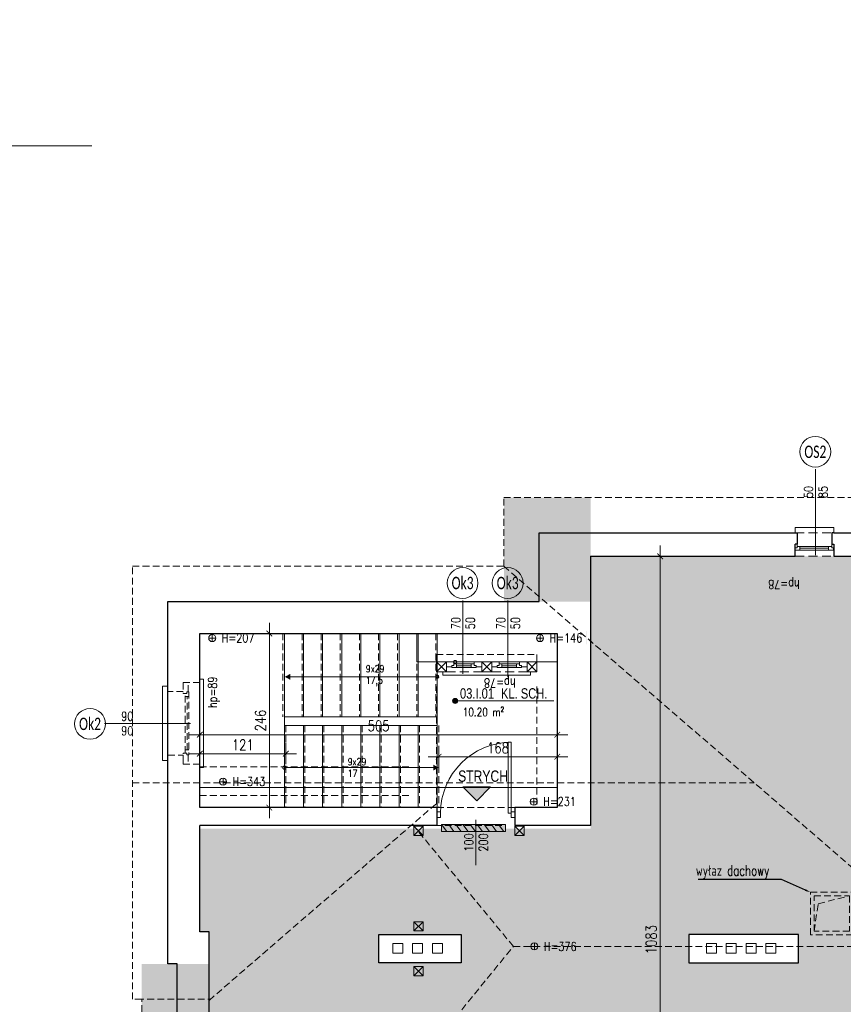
# Model space of a CAD drawing. Header units: millimetres. Extents: x 284606 to 569416, y -192995 to -95103.
# Tile 76 of 178: x 297369 to 298533, y -109599 to -108209. Entities that reach past the tile are written whole.
import ezdxf
from ezdxf import colors
from ezdxf.entities.mleader import LeaderData, LeaderLine
from ezdxf.enums import TextEntityAlignment as Align
from ezdxf.math import Vec2, Vec3

# ---------------------------------------------------------------- set-up
doc = ezdxf.new("R2010")
doc.units = ezdxf.units.MM
doc.linetypes.add('HIDDEN', pattern=[9.525, 6.35, -3.175])
doc.layers.get('0').update_dxf_attribs({"lineweight": 0})
for name, color, linetype, lineweight in [('!STR_Elewacje 0.05', 8, 'Continuous', 5), ('!STR_Konstrukcja 0.20', 200, 'Continuous', 20), ('!STR_Konstrukcja 0.30', 64, 'Continuous', 30), ('!STR_Ocieplenie 0.05', 1, 'Continuous', 5), ('!STR_Opisy 0.09', 8, 'Continuous', 9), ('!STR_Przerywana 0.09', 8, 'HIDDEN', 9), ('!STR_Stolarka drzwiowa', 30, 'Continuous', 15), ('!STR_Stolarka okienna', 72, 'Continuous', 15), ('!STR_Wymiarowanie', 254, 'Continuous', 9), ('EKO Opisy 0.09', 8, 'Continuous', 9)]:
    doc.layers.add(name, color=color, linetype=linetype, lineweight=lineweight)
for name, color, linetype, lineweight, true_color in [('!STR_Kreskowanie ścian', 7, 'Continuous', 5, 0xa6a6a6), ('!STR_opaski okien', 7, 'Continuous', 5, 0xf7e5df), ('!STR_Wentylacja', 7, 'Continuous', 15, 0x3399ff)]:
    doc.layers.add(name, color=color, linetype=linetype, lineweight=lineweight, true_color=true_color)
doc.layers.add('!STR_Obrysy pomieszczeń', color=215, linetype='Continuous', lineweight=9, plot=False)
doc.styles.add('1_50', font='txt', dxfattribs={"width": 0.8})
doc.styles.add('AB_Arial', font='NirmalaS.ttf')
doc.styles.add('EKO 1-10', font='romans.shx', dxfattribs={"width": 0.8, "height": 15})
doc.styles.add('EKO 1-5', font='romans.shx', dxfattribs={"width": 0.8, "height": 10})
doc.styles.add('EKO CM 1-50', font='calibri.ttf', dxfattribs={"width": 0.8, "height": 12.5})
doc.styles.add('j-romans', font='romans.shx', dxfattribs={"width": 0.7})
doc.dimstyles.new('EKO wymiar 1-10', dxfattribs={"dimtxt": 15, "dimasz": 8, "dimexe": 15, "dimexo": 15, "dimgap": 5, "dimtad": 1, "dimdec": 0, "dimtxsty": 'EKO 1-10', "dimblk": 'ARCHTICK', "dimcen": 10, "dimdle": 15, "dimclrd": 256, "dimclre": 256, "dimclrt": 256, "dimazin": 2, "dimtfac": 1, "dimtdec": 0, "dimtmove": 2, "dimatfit": 3, "dimldrblk": 'ARCHTICK', "dimfxl": 15, "dimfxlon": 1, "dimlwd": -1, "dimlwe": -1, "dimarcsym": 0})

# ---------------------------------------------------------------- blocks, each defined once
blk = doc.blocks.new('wysokosc2')
at = {"ltscale": 2}
for points in [[(-5.1, 0), (5, 0)], [(0, 5.1), (0, -5.1)]]:
    blk.add_lwpolyline(points, dxfattribs=at)
blk.add_circle((0, 0), 5.03, dxfattribs=at)
at = {"ltscale": 2, "style": 'EKO 1-5', "width": 0.8}
blk.add_attdef('WYS', (13.3, -6), '', height=12.5, dxfattribs=at)
blk = doc.blocks.new('NR MIESZ')
h = blk.add_hatch(color=256)
h.dxf.hatch_style = 1
h.paths.add_polyline_path([(-24.5, -24.5), (0, 0), (24.5, -24.5)])
blk.add_lwpolyline([(-24.5, -24.5), (0, 0), (24.5, -24.5), (-24.5, -24.5)])
at = {"ltscale": 1.5, "style": 'AB_Arial', "width": 0.8}
for p in [(-33.2, -50.6), (-33.2, -83)]:
    blk.add_attdef('NR_POM.', p, '', height=20, rotation=0, dxfattribs=at)
blk = doc.blocks.new('_ArchTick')
at = {"color": 0, "linetype": 'ByBlock', "const_width": 0.15}
blk.add_lwpolyline([(-0.5, -0.5), (0.5, 0.5)], dxfattribs=at)
blk = doc.blocks.new('*D615')
at = {"layer": '!STR_Wymiarowanie', "ltscale": 1.5, "transparency": 16777216}
for p, q in [((297722.1, -109060.7), (297722.1, -109336.7)), ((297707.1, -109075.7), (297737.1, -109075.7)), ((297707.1, -109321.7), (297737.1, -109321.7))]:
    blk.add_line(p, q, dxfattribs=at)
at = {"layer": 'Defpoints', "color": 0, "ltscale": 1.5, "transparency": 16777216}
for p in [(297623.9, -109075.7), (297623.9, -109321.7), (297722.1, -109321.7)]:
    blk.add_point(p, dxfattribs=at)
at = {"layer": '!STR_Wymiarowanie', "ltscale": 1.5, "transparency": 16777216, "xscale": 8, "yscale": 8, "zscale": 8}
for p, rotation in [((297722.1, -109075.7), 90), ((297722.1, -109321.7), 270)]:
    blk.add_blockref('_ArchTick', p, dxfattribs=dict(at, rotation=rotation))
at = {"layer": '!STR_Wymiarowanie', "ltscale": 1.5, "transparency": 16777216, "insert": (297709.6, -109198.7), "char_height": 15, "attachment_point": 5, "rotation": 90, "style": 'EKO 1-10'}
blk.add_mtext('246', dxfattribs=at)
blk = doc.blocks.new('*D616')
at = {"layer": '!STR_Wymiarowanie', "ltscale": 1.5, "transparency": 16777216}
for p, q in [((297623.9, -109233.7), (297623.9, -109203.7)), ((298128.9, -109233.7), (298128.9, -109203.7)), ((297608.9, -109218.7), (298143.9, -109218.7))]:
    blk.add_line(p, q, dxfattribs=at)
at = {"layer": 'Defpoints', "color": 0, "ltscale": 1.5, "transparency": 16777216}
for p in [(298128.9, -109218.7), (297623.9, -109321.7), (298128.9, -109321.7)]:
    blk.add_point(p, dxfattribs=at)
at = {"layer": '!STR_Wymiarowanie', "ltscale": 1.5, "transparency": 16777216, "xscale": 8, "yscale": 8, "zscale": 8, "rotation": 180}
blk.add_blockref('_ArchTick', (297623.9, -109218.7), dxfattribs=at)
at = {"layer": '!STR_Wymiarowanie', "ltscale": 1.5, "transparency": 16777216, "xscale": 8, "yscale": 8, "zscale": 8}
blk.add_blockref('_ArchTick', (298128.9, -109218.7), dxfattribs=at)
at = {"layer": '!STR_Wymiarowanie', "ltscale": 1.5, "transparency": 16777216, "insert": (297876.4, -109206.2), "char_height": 15, "attachment_point": 5, "style": 'EKO 1-10'}
blk.add_mtext('505', dxfattribs=at)
blk = doc.blocks.new('*D617')
at = {"layer": '!STR_Wymiarowanie', "ltscale": 1.5, "transparency": 16777216}
for p, q in [((297961.3, -109264.8), (297961.3, -109234.8)), ((298128.9, -109264.8), (298128.9, -109234.8)), ((297946.3, -109249.8), (298143.9, -109249.8))]:
    blk.add_line(p, q, dxfattribs=at)
at = {"layer": 'Defpoints', "color": 0, "ltscale": 1.5, "transparency": 16777216}
for p in [(298128.9, -109249.8), (297961.3, -109321.7), (298128.9, -109321.7)]:
    blk.add_point(p, dxfattribs=at)
at = {"layer": '!STR_Wymiarowanie', "ltscale": 1.5, "transparency": 16777216, "xscale": 8, "yscale": 8, "zscale": 8, "rotation": 180}
blk.add_blockref('_ArchTick', (297961.3, -109249.8), dxfattribs=at)
at = {"layer": '!STR_Wymiarowanie', "ltscale": 1.5, "transparency": 16777216, "xscale": 8, "yscale": 8, "zscale": 8}
blk.add_blockref('_ArchTick', (298128.9, -109249.8), dxfattribs=at)
at = {"layer": '!STR_Wymiarowanie', "ltscale": 1.5, "transparency": 16777216, "insert": (298045.1, -109237.3), "char_height": 15, "attachment_point": 5, "style": 'EKO 1-10'}
blk.add_mtext('168', dxfattribs=at)
blk = doc.blocks.new('*D618')
at = {"layer": '!STR_Wymiarowanie', "ltscale": 1.5, "transparency": 16777216}
for p, q in [((297623.9, -109260.5), (297623.9, -109230.5)), ((297745.3, -109260.5), (297745.3, -109230.5)), ((297760.3, -109245.5), (297608.9, -109245.5))]:
    blk.add_line(p, q, dxfattribs=at)
at = {"layer": 'Defpoints', "color": 0, "ltscale": 1.5, "transparency": 16777216}
for p in [(297623.9, -109245.5), (297623.9, -109321.7), (297745.3, -109321.7)]:
    blk.add_point(p, dxfattribs=at)
at = {"layer": '!STR_Wymiarowanie', "ltscale": 1.5, "transparency": 16777216, "xscale": 8, "yscale": 8, "zscale": 8, "rotation": 180}
blk.add_blockref('_ArchTick', (297623.9, -109245.5), dxfattribs=at)
at = {"layer": '!STR_Wymiarowanie', "ltscale": 1.5, "transparency": 16777216, "xscale": 8, "yscale": 8, "zscale": 8}
blk.add_blockref('_ArchTick', (297745.3, -109245.5), dxfattribs=at)
at = {"layer": '!STR_Wymiarowanie', "ltscale": 1.5, "transparency": 16777216, "insert": (297684.6, -109233), "char_height": 15, "attachment_point": 5, "style": 'EKO 1-10'}
blk.add_mtext('121', dxfattribs=at)
blk = doc.blocks.new('*U846')
at = {"layer": '!STR_Opisy 0.09', "linetype": 'Continuous'}
blk.add_line((0, -153.5), (0, -32.2), dxfattribs=at)
at = {"layer": '!STR_Opisy 0.09', "linetype": 'Continuous', "style": 'EKO 1-5', "width": 0.8}
blk.add_attdef('HP=', (21.5, 5.3), '', height=12.5, rotation=180, dxfattribs=at)
at = {"layer": '!STR_Opisy 0.09', "ltscale": 0.7, "style": 'EKO 1-5', "width": 0.8}
blk.add_attdef('WYS', text='', height=12.5, rotation=270, dxfattribs=at).set_placement((-10.5, -121.4), align=Align.MIDDLE_CENTER)
at = {"layer": '!STR_Opisy 0.09', "linetype": 'Continuous', "style": 'EKO 1-5', "width": 0.8}
blk.add_attdef('SZER', text='', height=12.5, rotation=270, dxfattribs=at).set_placement((0, -121.4), align=Align.BOTTOM_CENTER)
blk = doc.blocks.new('*U506')
at = {"ltscale": 0.3}
blk.add_hatch(color=256, dxfattribs=at).paths.add_polyline_path([(-0.9, 50, 1), (6.8, 50, 1)])
at = {"ltscale": 1.5}
blk.add_line((17.6, 50), (154.6, 50), dxfattribs=at)
at = {"ltscale": 0.3}
blk.add_lwpolyline([(17.6, 50), (3, 50)], dxfattribs=at)
blk.add_circle((3, 50), 3.86, dxfattribs=at)
at = {"ltscale": 1.5, "width": 0.8}
for tag, p, height, style in [('NR_POM.', (10.5, 53.4), 16, 'AB_Arial'), ('NAZWA_POMIESZCZENIA', (66.9, 53.4), 16, 'AB_Arial'), ('POSADZKA', (9.1, 4), 12.5, 'EKO 1-5')]:
    blk.add_attdef(tag, p, '', height=height, rotation=0, dxfattribs=dict(at, style=style))
at = {"ltscale": 1.5, "style": 'EKO 1-5', "width": 0.8}
blk.add_attdef('POWIERZCHNIA', text='', height=12.5, rotation=0, dxfattribs=at).set_placement((78.1, 22.9), align=Align.BOTTOM_RIGHT)
blk = doc.blocks.new('WYŁAZ NA DACH')
at = {"layer": '!STR_Przerywana 0.09', "ltscale": 1.5}
for points in [[(0, 60), (60, 60), (60, 0), (0, 0)], [(5, 55), (55, 55), (55, 5), (5, 5)]]:
    blk.add_lwpolyline(points, close=True, dxfattribs=at)
blk.add_lwpolyline([(5, 5), (10.9, 43.9), (55, 55)], dxfattribs=at)
blk = doc.blocks.new('*U1035')
at = {"layer": '!STR_Opisy 0.09', "linetype": 'Continuous'}
blk.add_line((-50, -9.4), (-50, -73.6), dxfattribs=at)
at = {"layer": '!STR_Stolarka drzwiowa'}
for points in [[(0, 0), (0, 100), (-4.4, 100), (-4.4, 0)], [(-100, -6.2), (-105, -6.2), (-105, 1.8), (-100, 1.8)], [(5, -6.2), (0, -6.2), (0, 1.8), (5, 1.8)]]:
    blk.add_lwpolyline(points, close=True, dxfattribs=at)
blk.add_arc((0, 0), 100, 90, 180, dxfattribs=at)
at = {"layer": '!STR_Opisy 0.09', "linetype": 'Continuous', "style": 'EKO 1-10', "width": 0.8}
blk.add_attdef('SZER', text='', height=12.5, rotation=90, dxfattribs=at).set_placement((-50, -41.5), align=Align.BOTTOM_CENTER)
at = {"layer": '!STR_Opisy 0.09', "ltscale": 0.7, "style": 'EKO 1-10', "width": 0.8}
blk.add_attdef('WYS', text='', height=12.5, rotation=90, dxfattribs=at).set_placement((-39.5, -41.5), align=Align.MIDDLE_CENTER)
blk = doc.blocks.new('*D608')
at = {"layer": '!STR_Wymiarowanie', "ltscale": 1.5, "transparency": 16777216}
for p, q in [((298274.1, -108951.7), (298274.1, -110064.7)), ((298259.1, -108966.7), (298289.1, -108966.7)), ((298274.1, -110049.7), (298259.1, -110049.7))]:
    blk.add_line(p, q, dxfattribs=at)
at = {"layer": 'Defpoints', "color": 0, "ltscale": 1.5, "transparency": 16777216}
for p in [(298175.9, -108966.7), (298274.1, -110049.7), (298285.7, -110049.7)]:
    blk.add_point(p, dxfattribs=at)
at = {"layer": '!STR_Wymiarowanie', "ltscale": 1.5, "transparency": 16777216, "xscale": 8, "yscale": 8, "zscale": 8}
for p, rotation in [((298274.1, -108966.7), 90), ((298274.1, -110049.7), 270)]:
    blk.add_blockref('_ArchTick', p, dxfattribs=dict(at, rotation=rotation))
at = {"layer": '!STR_Wymiarowanie', "ltscale": 1.5, "transparency": 16777216, "insert": (298261.6, -109508.2), "char_height": 15, "attachment_point": 5, "rotation": 90, "style": 'EKO 1-10'}
blk.add_mtext('1083', dxfattribs=at)
blk = doc.blocks.new('*U183')
at = {"layer": '!STR_Opisy 0.09', "linetype": 'Continuous'}
blk.add_line((0, 32.1), (0, -89.2), dxfattribs=at)
at = {"layer": '!STR_Opisy 0.09', "linetype": 'Continuous', "style": 'EKO 1-5', "width": 0.8}
blk.add_attdef('SZER', text='', height=12.5, rotation=270, dxfattribs=at).set_placement((0, 0), align=Align.BOTTOM_CENTER)
at = {"layer": '!STR_Opisy 0.09', "ltscale": 0.7, "style": 'EKO 1-5', "width": 0.8}
blk.add_attdef('WYS', text='', height=12.5, rotation=270, dxfattribs=at).set_placement((-10.5, 0), align=Align.MIDDLE_CENTER)
at = {"layer": '!STR_Opisy 0.09', "linetype": 'Continuous', "style": 'EKO 1-5', "width": 0.8}
blk.add_attdef('HP=', (22.5, -124.5), '', height=12.5, rotation=180, dxfattribs=at)
blk = doc.blocks.new('*U840')
at = {"layer": '!STR_Opisy 0.09', "linetype": 'Continuous'}
blk.add_line((0, 32.1), (0, -76.1), dxfattribs=at)
at = {"layer": '!STR_Opisy 0.09', "linetype": 'Continuous', "style": 'EKO 1-5', "width": 0.8}
blk.add_attdef('SZER', text='', height=12.5, rotation=270, dxfattribs=at).set_placement((0, 0), align=Align.BOTTOM_CENTER)
at = {"layer": '!STR_Opisy 0.09', "ltscale": 0.7, "style": 'EKO 1-5', "width": 0.8}
blk.add_attdef('WYS', text='', height=12.5, rotation=270, dxfattribs=at).set_placement((-10.5, 0), align=Align.MIDDLE_CENTER)
at = {"layer": '!STR_Opisy 0.09', "linetype": 'Continuous', "style": 'EKO 1-5', "width": 0.8}
blk.add_attdef('HP=', (-10.8, -78.3), '', height=12.5, rotation=180, dxfattribs=at)
blk = doc.blocks.new('mur pruski')
at = {"layer": '!STR_Ocieplenie 0.05', "ltscale": 1.5}
blk.add_lwpolyline([(0, 20), (20, 20), (20, 0), (0, 0)], close=True, dxfattribs=at)
blk.add_lwpolyline([(0, 20), (20, 0), (20, 20), (0, 0)], dxfattribs=at)
blk = doc.blocks.new('*U841')
at = {"layer": '!STR_Opisy 0.09', "linetype": 'Continuous'}
blk.add_line((0, 32.1), (0, -71.5), dxfattribs=at)
at = {"layer": '!STR_Opisy 0.09', "linetype": 'Continuous', "style": 'EKO 1-5', "width": 0.8}
blk.add_attdef('SZER', text='', height=12.5, rotation=270, dxfattribs=at).set_placement((0, 0), align=Align.BOTTOM_CENTER)
at = {"layer": '!STR_Opisy 0.09', "ltscale": 0.7, "style": 'EKO 1-5', "width": 0.8}
blk.add_attdef('WYS', text='', height=12.5, rotation=270, dxfattribs=at).set_placement((-10.5, 0), align=Align.MIDDLE_CENTER)
at = {"layer": '!STR_Opisy 0.09', "linetype": 'Continuous', "style": 'EKO 1-5', "width": 0.8}
blk.add_attdef('HP=', (-10.8, -60.8), '', height=12.5, rotation=180, dxfattribs=at)
blk = doc.blocks.new('KÓLKO')
at = {"layer": '!STR_Opisy 0.09'}
blk.add_circle((0, -15.51), 15.51, dxfattribs=at)
at = {"layer": '!STR_Opisy 0.09', "style": 'EKO 1-10', "width": 0.8}
blk.add_attdef('NR', text='', height=15, dxfattribs=at).set_placement((0, -15.51), align=Align.MIDDLE_CENTER)

msp = doc.modelspace()

# ---------------------------------------------------------------- hatches: boundary and pattern name
at = {"layer": '!STR_Kreskowanie ścian', "ltscale": 1.5}
h = msp.add_hatch(dxfattribs=at)
h.set_pattern_fill('AR-B88', color=256, scale=0.1, angle=90)
h.set_pattern_definition([(90, (10593.899, -844.547), (-20.32, 1e-15), []), (180, (10593.899, -844.547), (-20.32, -10.16), [20.32, -20.32])])
h.paths.add_polyline_path([(297592, -109542.4), (297579, -109542.4), (297541.9, -109542.4), (297541.9, -110138.3), (297592, -110088.3)])
h.paths.add_polyline_path([(297637, -109542.4), (297592, -109542.4), (297592, -110088.3), (297637, -110043.3)])
h.paths.add_polyline_path([(298061.7, -110094.7), (298016.7, -110094.7), (298016.7, -110088.7), (298016.7, -110088.7), (297966.7, -110138.7), (297966.7, -110144.7), (298061.7, -110144.7)])
h.paths.add_polyline_path([(298061.7, -110049.7), (298061.7, -110043.7), (298061.7, -110046.7), (298016.7, -110088.7), (298016.7, -110088.7), (298016.7, -110094.7), (298061.7, -110094.7)])
h.paths.add_polyline_path([(299484.3, -108946.8), (299439.3, -108991.8), (299439.3, -110043.7), (299484.3, -110088.7)])
h.paths.add_polyline_path([(299534.3, -108896.9), (299484.3, -108946.8), (299484.3, -110088.7), (299534.3, -110138.7)])
h.paths.add_polyline_path([(298103.5, -108933.8), (298176, -108933.8), (298176, -108883.8), (298053.5, -108883.8), (298053.5, -109030.7), (298103.4, -109030.7)])
h.paths.add_polyline_path([(298176, -108933.8), (298103.5, -108933.8), (298103.4, -109030.7), (298163.4, -109030.7), (298176, -109030.7)], flags=17)
h.paths.add_polyline_path([(299005.9, -108946.8), (299006, -108946.8), (299006, -108933.8), (298919, -108933.8), (298919, -108978.8), (298919, -108978.8), (298919, -108993.5), (298949, -108991.7), (298948.9, -108991.7)])
h.paths.add_polyline_path([(299055.9, -108896.8), (299055.9, -108883.8), (298919, -108883.8), (298919, -108933.8), (299006, -108933.8), (299006, -108946.8), (299005.9, -108946.8)])
h.paths.add_polyline_path([(298949, -108991.7), (298918.9, -108968.7), (298918.9, -109020.3), (298919, -109103.2), (298919, -109016.5), (298949, -108991.5)])
h.paths.add_polyline_path([(298828.7, -109256.7), (298828.7, -109221.8), (298806.2, -109221.8), (298806.2, -109256.7)])
h.paths.add_polyline_path([(297644.4, -109242.5), (297644.4, -109188.4)])
h.paths.add_polyline_path([(299195.8, -109265.4), (299195.8, -109227.6), (299173.3, -109227.6), (299173.3, -109265.4)])
h.paths.add_polyline_path([(298518.8, -110021), (298557.1, -110021), (298557.1, -109998.5), (298518.8, -109998.5)])
at = {"layer": '!STR_Ocieplenie 0.05', "lineweight": 5, "ltscale": 0.3, "true_color": 0xb740bf}
h = msp.add_hatch(dxfattribs=at)
h.set_pattern_fill('HEX', color=203, scale=3)
h.set_pattern_definition([(0, (4.518, -4.708), (0, 16.49778395), [9.525, -19.05]), (120, (4.518, -4.708), (-14.2875, -8.248892), [9.525, -19.05]), (60, (14.043, -4.708), (-14.2875, 8.248892), [9.525, -19.05])])
h.paths.add_polyline_path([(299439.2, -108991.4), (298960.8, -108991.4), (298960.8, -108991.6), (298948.8, -108991.6), (298948.9, -109499.7), (298995.5, -109499.7), (298995.5, -109541.1), (298829.9, -109541.1), (298829.9, -109529.7), (298642.8, -109529.4), (298642.8, -108966.7), (298581.1, -108966.7), (298581.1, -108966.7), (298524.7, -108966.7), (298459.7, -108966.7), (298175.9, -108966.7), (298175.9, -109045.4), (298175.9, -109351.4), (297623.8, -109351.4), (297623.8, -109497), (297636.8, -109497), (297636.8, -110043.4), (298061.6, -110043.4), (298061.6, -110049.4), (298526.8, -110049.4), (298526.8, -110049.7), (299014, -110049.7), (299014, -110043.4), (299439.2, -110043.4)])
h.paths.add_polyline_path([(298469.4, -109528.9), (298469.4, -109502)], flags=16)
h.paths.add_polyline_path([(298750.2, -109710.2), (298763.2, -109710.2), (298763.2, -109723.2), (298750.2, -109723.2)], flags=16)
h.paths.add_polyline_path([(298469.4, -109541), (298314.9, -109540.5), (298314.9, -109500.7), (298469.4, -109501.3)], flags=16)
h.paths.add_polyline_path([(298326.1, -109710.2), (298326.1, -109723.2), (298313.1, -109723.2), (298313.1, -109710.2)], flags=16)
h.paths.add_polyline_path([(298561.5, -109324.6), (298548.5, -109324.6), (298548.5, -109311.6), (298561.5, -109311.6)], flags=16)
h.paths.add_polyline_path([(299051.5, -109541.2), (299051.5, -109501.1), (299229, -109501.1), (299229, -109541.2)], flags=16)
h.paths.add_polyline_path([(299106.4, -109710.2), (299119.4, -109710.2), (299119.4, -109723.2), (299106.4, -109723.2)], flags=16)
h.paths.add_polyline_path([(297993.6, -109710.2), (297993.6, -109723.2), (297980.6, -109723.2), (297980.6, -109710.2)], flags=16)
h.paths.add_polyline_path([(297992.9, -109541), (297876.9, -109541), (297876.9, -109500.9), (297992.9, -109500.9)], flags=16)
h.paths.add_polyline_path([(299106.4, -109324.6), (299106.4, -109311.6), (299119.4, -109311.6), (299119.4, -109324.6)], flags=16)
h.paths.add_polyline_path([(298170.3, -109091.1), (298170.9, -109091.1), (298170.9, -109072.4), (298170.3, -109072.4)], flags=17)
at = {"layer": '!STR_opaski okien', "ltscale": 1.5, "true_color": 0x000000}
h = msp.add_hatch(color=18, dxfattribs=at)
h.dxf.hatch_style = 1
h.paths.add_polyline_path([(297975.5, -109345.3), (297965.5, -109345.3), (297972.9, -109355.3), (297982.9, -109355.3)])
h.paths.add_polyline_path([(297995.6, -109345.3), (297985.6, -109345.3), (297993, -109355.3), (298003, -109355.3)])
h.paths.add_polyline_path([(298015.7, -109345.3), (298005.7, -109345.3), (298013.1, -109355.3), (298023.1, -109355.3)])
h.paths.add_polyline_path([(298035.8, -109345.3), (298025.8, -109345.3), (298033.2, -109355.3), (298043.2, -109355.3)])
h.paths.add_polyline_path([(298055.5, -109355.3), (298055.5, -109345.3), (298045.9, -109345.3), (298053.3, -109355.3)])
at = {"layer": '!STR_opaski okien', "ltscale": 1.5, "true_color": 0xf5f500}
h = msp.add_hatch(color=2, dxfattribs=at)
h.dxf.hatch_style = 1
h.paths.add_polyline_path([(297965.5, -109345.3), (297965.5, -109355.3), (297972.9, -109355.3)])
h.paths.add_polyline_path([(297985.6, -109345.3), (297975.5, -109345.3), (297982.9, -109355.3), (297993, -109355.3)])
h.paths.add_polyline_path([(298005.7, -109345.3), (297995.6, -109345.3), (298003, -109355.3), (298013.1, -109355.3)])
h.paths.add_polyline_path([(298025.8, -109345.3), (298015.7, -109345.3), (298023.1, -109355.3), (298033.2, -109355.3)])
h.paths.add_polyline_path([(298045.9, -109345.3), (298035.8, -109345.3), (298043.2, -109355.3), (298053.3, -109355.3)])
at = {"layer": '!STR_Opisy 0.09', "linetype": 'Continuous'}
h = msp.add_hatch(color=256, dxfattribs=at)
h.dxf.hatch_style = 1
h.paths.add_polyline_path([(297751.6, -109132.8), (297744, -109137), (297751.6, -109137)])
h.paths.add_polyline_path([(297751.6, -109137), (297744, -109137), (297751.6, -109141.1)])
h = msp.add_hatch(color=256, dxfattribs=at)
h.dxf.hatch_style = 1
h.paths.add_polyline_path([(297953.7, -109261), (297961.3, -109265.2), (297953.7, -109265.2)])
h.paths.add_polyline_path([(297953.7, -109265.2), (297961.3, -109265.2), (297953.7, -109269.3)])

# ---------------------------------------------------------------- linework, layer by layer
at = {"layer": '!STR_Konstrukcja 0.20', "ltscale": 1.5}
for p, q in [((297743.3, -109075.7), (297743.3, -109193.7)), ((297770.3, -109075.7), (297770.3, -109193.7)), ((297797.3, -109075.7), (297797.3, -109193.7)), ((297824.3, -109075.7), (297824.3, -109193.7)), ((297851.3, -109075.7), (297851.3, -109193.7)), ((297878.3, -109075.7), (297878.3, -109193.7)), ((297905.3, -109075.7), (297905.3, -109193.7)), ((297932.3, -109075.7), (297932.3, -109193.7)), ((297959.3, -109075.7), (297959.3, -109193.7)), ((297959.3, -109193.7), (297743.3, -109193.7)), ((297743.3, -109193.7), (297743.3, -109321.7)), ((297959.3, -109193.7), (297959.3, -109321.7)), ((297959.3, -109205.7), (297743.3, -109205.7)), ((297770.3, -109205.7), (297770.3, -109321.7)), ((297797.3, -109205.7), (297797.3, -109321.7)), ((297824.3, -109205.7), (297824.3, -109321.7)), ((297851.3, -109205.7), (297851.3, -109321.7)), ((297878.3, -109205.7), (297878.3, -109321.7)), ((297905.3, -109205.7), (297905.3, -109321.7)), ((297932.3, -109205.7), (297932.3, -109321.7))]:
    msp.add_line(p, q, dxfattribs=at)
at = {"layer": '!STR_Konstrukcja 0.20', "linetype": 'Continuous', "lineweight": 15}
for points in [[(298464.7, -108933.7), (298464.7, -108933.7), (298464.7, -108926.2), (298519.7, -108926.2), (298519.7, -108933.7), (298519.7, -108933.7)], [(297972.2, -109129.7), (297967.2, -109129.7), (297967.2, -109134.7), (298027.2, -109134.7)], [(298027.2, -109129.7), (298022.2, -109129.7)], [(298036.2, -109129.7), (298027.2, -109129.7)], [(298027.2, -109134.7), (298091.2, -109134.7), (298091.2, -109129.7), (298086.2, -109129.7)], [(297623.9, -109145.2), (297623.9, -109140.2), (297628.9, -109140.2), (297628.9, -109265.2), (297623.9, -109265.2), (297623.9, -109260.2)], [(297578.9, -109157.7), (297578.9, -109150.2), (297571.4, -109150.2), (297571.4, -109255.2), (297578.9, -109255.2), (297578.9, -109247.7)]]:
    msp.add_lwpolyline(points, dxfattribs=at)
at = {"layer": '!STR_Konstrukcja 0.30', "ltscale": 1.5}
for p, q in [((297958.9, -109321.7), (297958.9, -109346.7)), ((298068.9, -109321.7), (298068.9, -109346.7))]:
    msp.add_line(p, q, dxfattribs=at)
for points in [[(297578.9, -109030.7), (298103.4, -109030.7), (298103.4, -108933.7), (298464.7, -108933.7)], [(298464.7, -108933.7), (298467.6, -108933.7), (298467.6, -108949.8), (298464.7, -108949.8)], [(298519.7, -108933.7), (298516.7, -108933.7), (298516.7, -108949.8), (298519.7, -108949.8)], [(298519.7, -108933.7), (298579.2, -108933.7)], [(298175.9, -108966.7), (298175.9, -109346.7), (298068.9, -109346.7)], [(298175.9, -108966.7), (298464.7, -108966.7)], [(298519.7, -108966.7), (298579.2, -108966.7)], [(298481.9, -110094.7), (298016.6, -110094.7), (298016.6, -110088.7), (297591.9, -110088.7), (297591.9, -109542.3), (297578.9, -109542.3), (297578.9, -109030.7)], [(297959.3, -109321.7), (297623.9, -109321.7), (297623.9, -109075.7), (298128.9, -109075.7), (298128.9, -109321.7), (298068.9, -109321.7)], [(297623.9, -109321.7), (297623.9, -109075.7), (298128.9, -109075.7)], [(297958.9, -109346.7), (297623.9, -109346.7)], [(298509.8, -110049.7), (298061.6, -110049.7), (298061.6, -110043.7), (297636.9, -110043.7), (297636.9, -109497.3), (297623.9, -109497.3), (297623.9, -109346.7)]]:
    msp.add_lwpolyline(points, dxfattribs=at)
at = {"layer": '!STR_Konstrukcja 0.30', "ltscale": 2}
for points in [[(298464.7, -108966.7), (298464.7, -108949.8), (298464.7, -108949.8)], [(298519.7, -108949.8), (298519.7, -108949.8), (298519.7, -108966.7)]]:
    msp.add_lwpolyline(points, dxfattribs=at)
at = {"layer": '!STR_Konstrukcja 0.30', "ltscale": 1.5}
for points in [[(297876.9, -109500.9), (297992.9, -109500.9), (297992.9, -109541), (297876.9, -109541)], [(298314.9, -109541), (298469.4, -109541), (298469.4, -109501), (298314.9, -109501)]]:
    msp.add_lwpolyline(points, close=True, dxfattribs=at)
at = {"layer": '!STR_Obrysy pomieszczeń', "ltscale": 0.3}
msp.add_lwpolyline([(296041.8, -108386.9), (297471.4, -108386.9)], dxfattribs=at)
msp.add_lwpolyline([(297623.9, -109075.7), (297930.3, -109075.7), (297930.3, -109115.9), (298128.9, -109115.9), (298128.9, -109293.4), (297623.9, -109293.4)], close=True, dxfattribs=at)
at = {"layer": '!STR_Opisy 0.09', "linetype": 'Continuous'}
for points in [[(297746, -109137), (297961.3, -109136.8)], [(297959.3, -109265.2), (297743.3, -109265.2)]]:
    msp.add_lwpolyline(points, dxfattribs=at)
at = {"layer": '!STR_Opisy 0.09', "linetype": 'HIDDEN', "ltscale": 2}
for centre in [(297984.6, -109115.9), (297959.3, -109136.8), (297959.3, -109136.8), (297743.3, -109265.2)]:
    msp.add_circle(centre, 2.17, dxfattribs=at)
at = {"layer": '!STR_Przerywana 0.09', "ltscale": 1.5}
for p, q in [((297741.3, -109075.7), (297741.3, -109193.7)), ((297768.3, -109075.7), (297768.3, -109193.7)), ((297795.3, -109075.7), (297795.3, -109193.7)), ((297822.3, -109075.7), (297822.3, -109193.7)), ((297849.3, -109075.7), (297849.3, -109193.7)), ((297876.3, -109075.7), (297876.3, -109193.7)), ((297903.3, -109075.7), (297903.3, -109193.7)), ((297930.3, -109075.7), (297930.3, -109193.7)), ((297957.3, -109075.7), (297957.3, -109193.7)), ((297958.2, -109150.7), (297958.2, -109318.7)), ((298100.2, -109150.7), (298100.2, -109318.7)), ((297745.3, -109205.7), (297745.3, -109321.7)), ((297772.3, -109205.7), (297772.3, -109321.7)), ((297799.3, -109205.7), (297799.3, -109321.7)), ((297826.3, -109205.7), (297826.3, -109321.7)), ((297853.3, -109205.7), (297853.3, -109321.7)), ((297880.3, -109205.7), (297880.3, -109321.7)), ((297907.3, -109205.7), (297907.3, -109321.7)), ((297934.3, -109205.7), (297934.3, -109321.7)), ((297961.3, -109205.7), (297961.3, -109321.7)), ((297623.9, -109264), (297922.4, -109264)), ((297528.9, -109286.5), (298407, -109286.5)), ((297623.9, -109304.5), (297922.4, -109304.5)), ((297958.9, -109321.7), (298068.9, -109321.7)), ((297941.2, -109346.7), (298051.2, -109346.7)), ((298055.5, -109345.3), (297965.5, -109345.3)), ((298066.8, -109517.7), (299009.2, -109517.7)), ((297535.4, -109592.3), (297638.8, -109592.3))]:
    msp.add_line(p, q, dxfattribs=at)
msp.add_lwpolyline([(297528.8, -108980.7), (298053.4, -108980.7), (298053.4, -108883.7), (299055.8, -108883.7), (299055.8, -108896.7), (299534.2, -108896.7), (299534.2, -110138.7), (299109, -110138.7), (299109, -110157.7), (298431.9, -110157.7), (298431.9, -110144.7), (297966.6, -110144.7), (297966.6, -110138.7), (297541.8, -110138.7), (297541.8, -109592.3), (297528.8, -109592.3)], close=True, dxfattribs=at)
at = {"layer": '!STR_Przerywana 0.09', "ltscale": 2}
for points in [[(298464.7, -108933.7), (298519.7, -108933.7)], [(298464.7, -108966.7), (298519.7, -108966.7)], [(297979.7, -109115.7), (298014.7, -109115.7)], [(298043.7, -109115.7), (298078.7, -109115.7)], [(297972.2, -109129.7), (298022.2, -109129.7)], [(298036.2, -109129.7), (298086.2, -109129.7)]]:
    msp.add_lwpolyline(points, dxfattribs=at)
at = {"layer": '!STR_Przerywana 0.09', "ltscale": 1.5}
for points in [[(298053.4, -108980.7), (298554.7, -109414.3)], [(297958.2, -109115.9), (297958.2, -109105.3), (298100.2, -109105.3), (298100.2, -109115.7)], [(297623.9, -109145.2), (297600.4, -109145.2), (297600.4, -109157.7), (297578.9, -109157.7)], [(297607.4, -109145.2), (297600.4, -109145.2), (297600.4, -109160.6), (297605.5, -109160.6), (297605.5, -109158.1), (297607.4, -109158.1), (297607.4, -109145.2)], [(297623.9, -109145.2), (297623.9, -109260.2)], [(297578.9, -109157.7), (297578.9, -109247.7)], [(297608.5, -109247.1), (297605.5, -109247.1), (297605.5, -109244.6), (297603.3, -109244.6), (297603.3, -109160.6), (297605.5, -109160.6), (297605.5, -109158.1), (297608.5, -109158.1), (297608.5, -109247.1)], [(297603.3, -109164.7), (297608.5, -109164.7)], [(297605.9, -109240.2), (297605.9, -109164.7)], [(297607.4, -109260.2), (297600.4, -109260.2), (297600.4, -109244.6), (297605.5, -109244.6), (297605.5, -109247.1), (297607.4, -109247.1), (297607.4, -109260.2)], [(297608.5, -109240.2), (297603.3, -109240.2)], [(297578.9, -109247.7), (297600.4, -109247.7), (297600.4, -109260.2), (297623.9, -109260.2)], [(297636.9, -109593.9), (297961.3, -109313.3)], [(297924.3, -109345.3), (298066.8, -109517.7)], [(297541.4, -110138.7), (297641.4, -110038.7), (298066.8, -109517.7)]]:
    msp.add_lwpolyline(points, dxfattribs=at)
at = {"layer": '!STR_Stolarka okienna', "ltscale": 0.3}
for points in [[(298464.7, -108956.8), (298464.7, -108949.8), (298467.6, -108949.8), (298467.6, -108954.9), (298465.1, -108954.9), (298465.1, -108956.8), (298464.7, -108956.8)], [(298519.2, -108957.9), (298519.2, -108954.9), (298516.7, -108954.9), (298516.7, -108952.8), (298467.6, -108952.8), (298467.6, -108954.9), (298465.1, -108954.9), (298465.1, -108957.9), (298519.2, -108957.9)], [(298471.7, -108952.8), (298471.7, -108957.9)], [(298512.2, -108957.9), (298512.2, -108952.8)], [(298519.7, -108956.8), (298519.7, -108949.8), (298516.7, -108949.8), (298516.7, -108954.9), (298519.2, -108954.9), (298519.2, -108956.8), (298519.7, -108956.8)], [(298512.2, -108955.3), (298471.7, -108955.3)], [(297972.2, -109122.8), (297972.2, -109115.7), (297982.6, -109115.7), (297982.6, -109120.9), (297980.1, -109120.9), (297980.1, -109122.8), (297972.2, -109122.8)], [(298014.1, -109123.9), (298014.1, -109120.9), (298011.6, -109120.9), (298011.6, -109118.7), (297982.6, -109118.7), (297982.6, -109120.9), (297980.1, -109120.9), (297980.1, -109123.9), (298014.1, -109123.9)], [(297986.7, -109118.7), (297986.7, -109123.9)], [(298007.2, -109121.3), (297986.7, -109121.3)], [(298007.2, -109123.9), (298007.2, -109118.7)], [(298022.2, -109122.8), (298022.2, -109115.7), (298011.6, -109115.7), (298011.6, -109120.9), (298014.1, -109120.9), (298014.1, -109122.8), (298022.2, -109122.8)], [(298036.2, -109122.8), (298036.2, -109115.7), (298046.6, -109115.7), (298046.6, -109120.9), (298044.1, -109120.9), (298044.1, -109122.8), (298036.2, -109122.8)], [(298078.1, -109123.9), (298078.1, -109120.9), (298075.6, -109120.9), (298075.6, -109118.7), (298046.6, -109118.7), (298046.6, -109120.9), (298044.1, -109120.9), (298044.1, -109123.9), (298078.1, -109123.9)], [(298050.7, -109118.7), (298050.7, -109123.9)], [(298071.2, -109121.3), (298050.7, -109121.3)], [(298071.2, -109123.9), (298071.2, -109118.7)], [(298086.2, -109122.8), (298086.2, -109115.7), (298075.6, -109115.7), (298075.6, -109120.9), (298078.1, -109120.9), (298078.1, -109122.8), (298086.2, -109122.8)]]:
    msp.add_lwpolyline(points, dxfattribs=at)
at = {"layer": '!STR_Wentylacja', "ltscale": 1.5}
for points in [[(297896.5, -109513.4), (297896.5, -109527.4), (297910.5, -109527.4), (297910.5, -109513.4)], [(297924.5, -109513.4), (297924.5, -109527.4), (297938.5, -109527.4), (297938.5, -109513.4)], [(297952.5, -109513.4), (297952.5, -109527.4), (297966.5, -109527.4), (297966.5, -109513.4)], [(298339.6, -109513.4), (298339.6, -109527.4), (298353.6, -109527.4), (298353.6, -109513.4)], [(298367.6, -109513.4), (298367.6, -109527.4), (298381.6, -109527.4), (298381.6, -109513.4)], [(298395.6, -109513.4), (298395.6, -109527.4), (298409.6, -109527.4), (298409.6, -109513.4)], [(298423.6, -109513.4), (298423.6, -109527.4), (298437.6, -109527.4), (298437.6, -109513.4)]]:
    msp.add_lwpolyline(points, close=True, dxfattribs=at)
at = {"layer": '!STR_Wymiarowanie', "ltscale": 1.5}
for p, q in [((297965.5, -109345.3), (297972.9, -109355.3)), ((297975.5, -109345.3), (297982.9, -109355.3)), ((297985.6, -109345.3), (297993, -109355.3)), ((297995.6, -109345.3), (298003, -109355.3)), ((298005.7, -109345.3), (298013.1, -109355.3)), ((298015.7, -109345.3), (298023.1, -109355.3)), ((298025.8, -109345.3), (298033.2, -109355.3)), ((298035.8, -109345.3), (298043.2, -109355.3)), ((298045.9, -109345.3), (298053.3, -109355.3))]:
    msp.add_line(p, q, dxfattribs=at)
for points in [[(297926.4, -109360.9), (297939.4, -109360.9), (297939.4, -109347.9), (297926.4, -109360.9), (297926.4, -109347.9), (297939.4, -109360.9), (297939.4, -109347.9), (297926.4, -109347.9)], [(298068.9, -109360.9), (298081.9, -109360.9), (298081.9, -109347.9), (298068.9, -109360.9), (298068.9, -109347.9), (298081.9, -109360.9), (298081.9, -109347.9), (298068.9, -109347.9)], [(297926.4, -109495.9), (297939.4, -109495.9), (297939.4, -109482.9), (297926.4, -109495.9), (297926.4, -109482.9), (297939.4, -109495.9), (297939.4, -109482.9), (297926.4, -109482.9)], [(297926.4, -109546), (297939.4, -109546), (297939.4, -109559), (297926.4, -109546), (297926.4, -109559), (297939.4, -109546), (297939.4, -109559), (297926.4, -109559)]]:
    msp.add_lwpolyline(points, dxfattribs=at)
msp.add_lwpolyline([(297965.5, -109345.3), (298055.5, -109345.3), (298055.5, -109355.3), (297965.5, -109355.3)], close=True, dxfattribs=at)

# ---------------------------------------------------------------- block references
at = {"layer": '!STR_Konstrukcja 0.30', "ltscale": 1.5}
ref = msp.add_blockref('*U841', (297995.5, -109061.2), dxfattribs=dict(at, xscale=-1))
ref.add_attrib('SZER', '70', dxfattribs={"layer": '!STR_Opisy 0.09', "linetype": 'Continuous', "height": 12.5, "rotation": 90, "style": 'EKO 1-5', "width": 0.8}).set_placement((297995.5, -109061.2), align=Align.BOTTOM_CENTER)
ref.add_attrib('WYS', '50', dxfattribs={"layer": '!STR_Opisy 0.09', "ltscale": 0.7, "height": 12.5, "rotation": 90, "style": 'EKO 1-5', "width": 0.8}).set_placement((298006, -109061.2), align=Align.MIDDLE_CENTER)
ref = msp.add_blockref('*U840', (298059.2, -109061.2), dxfattribs=dict(at, xscale=-1))
ref.add_attrib('SZER', '70', dxfattribs={"layer": '!STR_Opisy 0.09', "linetype": 'Continuous', "height": 12.5, "rotation": 90, "style": 'EKO 1-5', "width": 0.8}).set_placement((298059.2, -109061.2), align=Align.BOTTOM_CENTER)
ref.add_attrib('WYS', '50', dxfattribs={"layer": '!STR_Opisy 0.09', "ltscale": 0.7, "height": 12.5, "rotation": 90, "style": 'EKO 1-5', "width": 0.8}).set_placement((298069.7, -109061.2), align=Align.MIDDLE_CENTER)
ref.add_attrib('HP=', 'hp=78', (298070, -109139.5), dxfattribs={"layer": '!STR_Opisy 0.09', "linetype": 'Continuous', "height": 12.5, "rotation": 180, "style": 'EKO 1-5', "width": 0.8})
ref = msp.add_blockref('*U846', (297642.7, -109202.7), dxfattribs=dict(at, xscale=-1, rotation=270))
ref.add_attrib('SZER', '90', dxfattribs={"layer": '!STR_Opisy 0.09', "linetype": 'Continuous', "height": 12.5, "rotation": 360, "style": 'EKO 1-5', "width": 0.8}).set_placement((297521.3, -109202.7), align=Align.BOTTOM_CENTER)
ref.add_attrib('WYS', '90', dxfattribs={"layer": '!STR_Opisy 0.09', "ltscale": 0.7, "height": 12.5, "rotation": 360, "style": 'EKO 1-5', "width": 0.8}).set_placement((297521.3, -109213.2), align=Align.MIDDLE_CENTER)
ref.add_attrib('HP=', 'hp=89', (297648, -109181.1), dxfattribs={"layer": '!STR_Opisy 0.09', "linetype": 'Continuous', "height": 12.5, "rotation": 90, "style": 'EKO 1-5', "width": 0.8})
at = {"layer": '!STR_Ocieplenie 0.05', "xscale": 0.7, "yscale": 0.7, "zscale": 0.7}
for p in [(297958.2, -109129.9), (298022.2, -109129.7), (298086.2, -109129.7)]:
    msp.add_blockref('mur pruski', p, dxfattribs=at)
at = {"layer": '!STR_Opisy 0.09'}
ref = msp.add_blockref('*U183', (298493.8, -108875.9), dxfattribs=dict(at, xscale=-1))
ref.add_attrib('SZER', '50', dxfattribs={"linetype": 'Continuous', "height": 12.5, "rotation": 90, "style": 'EKO 1-5', "width": 0.8}).set_placement((298493.8, -108875.9), align=Align.BOTTOM_CENTER)
ref.add_attrib('WYS', '85', dxfattribs={"ltscale": 0.7, "height": 12.5, "rotation": 90, "style": 'EKO 1-5', "width": 0.8}).set_placement((298504.4, -108875.9), align=Align.MIDDLE_CENTER)
ref.add_attrib('HP=', 'hp=78', (298471.3, -109000.4), dxfattribs={"linetype": 'Continuous', "height": 12.5, "rotation": 180, "style": 'EKO 1-5', "width": 0.8})
for p, values in [((297641.5, -109082.3), {'WYS': 'H=207'}), ((298104.5, -109082.3), {'WYS': 'H=146'}), ((297656.7, -109285.1), {'WYS': 'H=343'}), ((298095.6, -109313.3), {'WYS': 'H=231'})]:
    msp.add_blockref('wysokosc2', p, dxfattribs=at).add_auto_attribs(values)
ref = msp.add_blockref('*U506', (297981.8, -109217), dxfattribs=dict(at, xscale=0.9199999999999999, yscale=0.9199999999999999, zscale=0.9199999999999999))
ref.add_attrib('NAZWA_POM', 'KL. SCH.', (298049.3, -109167.8), dxfattribs={"layer": '0', "ltscale": 1.5, "height": 14.72, "rotation": 0, "style": 'AB_Arial', "width": 0.8})
ref.add_attrib('NUMER_POM', '03.I.01', (297991.4, -109167.8), dxfattribs={"layer": '0', "ltscale": 1.5, "height": 14.72, "rotation": 0, "style": 'AB_Arial', "width": 0.8})
ref.add_attrib('R-SURF', '10.20 m²', dxfattribs={"layer": '0', "ltscale": 1.5, "height": 11.5, "rotation": 0, "style": 'EKO 1-5', "width": 0.8}).set_placement((298053.6, -109195.9), align=Align.BOTTOM_RIGHT)
ref = msp.add_blockref('NR MIESZ', (298015, -109312), dxfattribs=dict(at, xscale=-0.8, yscale=0.8, zscale=0.8, rotation=180))
ref.add_attrib('NR_POM.', 'STRYCH', (297988.8, -109285.2), dxfattribs={"layer": '0', "ltscale": 1.5, "height": 16, "rotation": 360, "style": 'AB_Arial', "width": 0.8})
ref = msp.add_blockref('wysokosc2', (298096.5, -109517.6), dxfattribs=dict(at, xscale=-1, rotation=180))
ref.add_attrib('WYS', 'H=376', (298109.8, -109524.1), dxfattribs={"layer": '0', "ltscale": 2, "height": 12.5, "style": 'EKO 1-5', "width": 0.8})
at = {"layer": '!STR_Stolarka drzwiowa', "ltscale": 0.3}
msp.add_blockref('*U1035', (298063.9, -109329.4), dxfattribs=at).add_auto_attribs({'WYS': '200', 'SZER': '100'})
at = {"layer": '!STR_Wymiarowanie'}
msp.add_blockref('WYŁAZ NA DACH', (298486.6, -109501.3), dxfattribs=at)
at = {"layer": 'EKO Opisy 0.09'}
ref = msp.add_blockref('KÓLKO', (298493.4, -108797.4), dxfattribs=dict(at, xscale=1.4, yscale=1.4, zscale=1.4))
ref.add_attrib('NR', 'OS2', dxfattribs={"height": 17.5, "style": 'EKO CM 1-50', "width": 0.7}).set_placement((298493.4, -108819.2), align=Align.MIDDLE_CENTER)
ref = msp.add_blockref('KÓLKO', (297995.1, -108982.8), dxfattribs=dict(at, xscale=1.4, yscale=1.4, zscale=1.4))
ref.add_attrib('NR', 'Ok3', dxfattribs={"height": 17.5, "style": 'EKO CM 1-50', "width": 0.7}).set_placement((297995.1, -109004.5), align=Align.MIDDLE_CENTER)
ref = msp.add_blockref('KÓLKO', (298058.8, -108982.8), dxfattribs=dict(at, xscale=1.4, yscale=1.4, zscale=1.4))
ref.add_attrib('NR', 'Ok3', dxfattribs={"height": 17.5, "style": 'EKO CM 1-50', "width": 0.7}).set_placement((298058.8, -109004.5), align=Align.MIDDLE_CENTER)
ref = msp.add_blockref('KÓLKO', (297468.8, -109181.7), dxfattribs=dict(at, xscale=1.4, yscale=1.4, zscale=1.4))
ref.add_attrib('NR', 'Ok2', dxfattribs={"height": 17.5, "style": 'EKO CM 1-50', "width": 0.7}).set_placement((297468.8, -109203.4), align=Align.MIDDLE_CENTER)

# ---------------------------------------------------------------- texts
at = {"layer": '!STR_Obrysy pomieszczeń', "ltscale": 0.3, "insert": (296447.9, -108211.7), "char_height": 150, "attachment_point": 1, "style": '1_50'}
msp.add_mtext_dynamic_manual_height_columns('PODDASZE', width=2231.725, gutter_width=453.6, heights=[120.4], dxfattribs=at)
at = {"layer": '!STR_Opisy 0.09', "ltscale": 2, "char_height": 10, "attachment_point": 7, "style": 'EKO 1-5'}
for s, insert in [('9x29\\P17,5', (297858.3, -109150)), ('9x29\\P17', (297832.8, -109278.3))]:
    msp.add_mtext_dynamic_manual_height_columns(s, width=22.033, gutter_width=12.5, heights=[0], dxfattribs=dict(at, insert=insert))

# ---------------------------------------------------------------- dimensions: what is measured, and where the dimension line sits
at = {"layer": '!STR_Wymiarowanie', "ltscale": 1.5}
for base, p1, p2, picture, middle in [((298274.1, -110049.7), (298175.9, -108966.7), (298285.7, -110049.7), '*D608', (298261.6, -109508.2)), ((297722.1, -109321.7), (297623.9, -109075.7), (297623.9, -109321.7), '*D615', (297709.6, -109198.7))]:
    dim = msp.add_linear_dim(base=base, p1=p1, p2=p2, angle=90, dimstyle='EKO wymiar 1-10', dxfattribs=at)
    dim.commit()
    dim.dimension.update_dxf_attribs({"geometry": picture, "text_midpoint": middle})
for base, p1, p2, picture, middle in [((298128.9, -109218.7), (297623.9, -109321.7), (298128.9, -109321.7), '*D616', (297876.4, -109206.2)), ((297623.9, -109245.5), (297745.3, -109321.7), (297623.9, -109321.7), '*D618', (297684.6, -109233)), ((298128.9, -109249.8), (297961.3, -109321.7), (298128.9, -109321.7), '*D617', (298045.1, -109237.3))]:
    dim = msp.add_linear_dim(base=base, p1=p1, p2=p2, dimstyle='EKO wymiar 1-10', dxfattribs=at)
    dim.commit()
    dim.dimension.update_dxf_attribs({"geometry": picture, "text_midpoint": middle})

# ---------------------------------------------------------------- leaders
at = {"layer": '!STR_Elewacje 0.05', "ltscale": 0.3}
ml = msp.add_multileader_mtext('Standard', dxfattribs=at)
ml.set_content('wyłaz dachowy', color=256, style='j-romans')
ml.set_leader_properties()
ml.build(insert=Vec2(0, 0))
ml.multileader.update_dxf_attribs({"text_right_attachment_type": 6, "dogleg_length": 0.36, "arrow_head_size": 8, "scale": 2})
ctx = ml.context
ctx.base_point, ctx.scale, ctx.char_height, ctx.arrow_head_size, ctx.landing_gap_size, ctx.plane_origin = Vec3(298320.6, -109413), 2, 15, 8, 4, Vec3(298506.8, -106603.9)
ctx.right_attachment = 6
notes = []
notes.append((ctx, [(1, (1, 1, 0), (298445.8, -109423), (-1, 0), 0.72, [(0, [(298486.6, -109441.3)], 0, [])])]))
ctx.mtext.insert, ctx.mtext.flow_direction = Vec3(298324.6, -109403), 5
for ctx, leaders in notes:
    for number, flags, end, landing, length, lines in leaders:
        leader = LeaderData()
        leader.index, (leader.has_last_leader_line, leader.has_dogleg_vector, leader.attachment_direction) = number, flags
        leader.last_leader_point, leader.dogleg_vector, leader.dogleg_length = Vec3(end), Vec3(landing), length
        for number, points, colour, breaks in lines:
            line = LeaderLine()
            line.index, line.vertices, line.color, line.breaks = number, Vec3.list(points), colors.encode_raw_color(colour), breaks
            leader.lines.append(line)
        ctx.leaders.append(leader)

doc.saveas('drawing.dxf')
